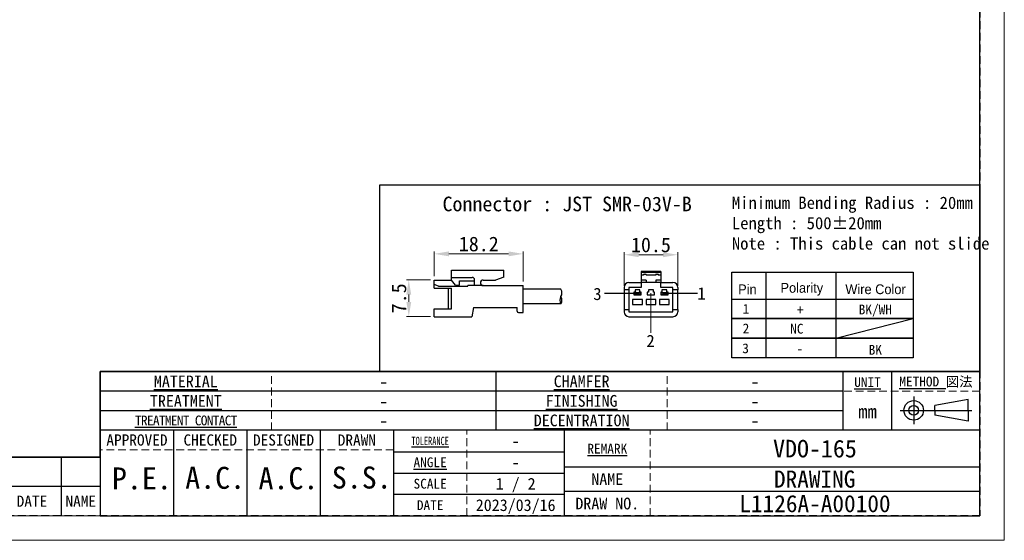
# Model space of a CAD drawing. Header units: millimetres. Extents: x -201 to 202, y 143 to 428.
# Tile 2 of 9: x 0 to 202, y 143 to 249. Entities that reach past the tile are written whole.
import ezdxf
from ezdxf.enums import TextEntityAlignment as Align

# ---------------------------------------------------------------- set-up
doc = ezdxf.new("R2010")
doc.units = ezdxf.units.MM
doc.header["$LTSCALE"] = 0.25
doc.linetypes.add('HIDDEN', pattern=[9.525, 6.35, -3.175])
doc.layers.add('CABLE 3P', color=7, linetype='Continuous')
doc.layers.add('FORM', color=7, linetype='Continuous')
doc.layers.add('DIMENSION', color=6, linetype='Continuous', lineweight=9)
doc.layers.add('TXT1', color=5, linetype='Continuous', lineweight=15)
doc.layers.add('EMPTY LINE', color=252, linetype='Continuous', lineweight=0, plot=False)
doc.styles.add('(TNK)aSS', font='txt', dxfattribs={"width": 0.75, "oblique": 15, "height": 3.5})
doc.styles.get("Standard").update_dxf_attribs({"font": 'arial.ttf'})
doc.styles.add('takachi1', font='msgothic.ttc', dxfattribs={"height": 2.5})
doc.styles.add('VS Standard', font='msgothic.ttc', dxfattribs={"height": 3})
doc.styles.add('VS Standard(小)', font='msgothic.ttc', dxfattribs={"height": 2.4})
doc.dimstyles.new('TMIZO', dxfattribs={"dimscale": 0, "dimtxt": 3.5, "dimasz": 3, "dimexe": 0.5, "dimexo": 0.8, "dimgap": 0.5, "dimtad": 3, "dimtoh": 1, "dimdec": 1, "dimrnd": 0.005, "dimdsep": 46, "dimtxsty": '(TNK)aSS', "dimcen": 0, "dimclrd": 5, "dimclre": 5, "dimclrt": 5, "dimaunit": 1, "dimadec": 0, "dimazin": 2, "dimtfac": 1, "dimtdec": 1, "dimtmove": 0, "dimatfit": 3, "dimfxl": 1, "dimtzin": 0, "dimlwd": -1, "dimlwe": -1, "dimarcsym": 0})

# ---------------------------------------------------------------- blocks, each defined once
blk = doc.blocks.new('表題欄金物用_ver2.0.0')
at = {"layer": 'FORM', "color": 0}
for p, q in [((-11, 40.5), (-191, 40.5)), ((-191, 40.5), (-191, 28.5)), ((-110, 28.49), (-110, 40.5)), ((-39, 28.49), (-39, 40.49)), ((-29, 28.49), (-29, 40.49)), ((-11, 28.5), (-11, 40.5)), ((-39, 36.5), (-191, 36.5)), ((-24.54, 35.38), (-24.54, 29.78)), ((-13.42, 34.8), (-20.21, 33.59)), ((-13.42, 32.58), (-13.42, 34.8)), ((-39, 32.5), (-191, 32.5)), ((-27.34, 32.58), (-12.62, 32.58)), ((-20.21, 32.58), (-20.21, 33.59)), ((-20.21, 32.58), (-20.21, 31.57)), ((-13.42, 32.58), (-13.42, 30.35)), ((-13.42, 30.35), (-20.21, 31.57)), ((-11, 28.5), (-191, 28.5)), ((-191, 28.5), (-191, 11)), ((-176, 28.5), (-176, 11)), ((-161, 28.5), (-161, 11)), ((-146, 28.5), (-146, 11)), ((-131, 28.5), (-131, 11)), ((-96, 11), (-96, 28.5)), ((-11, 11), (-11, 28.5)), ((-199, 23), (-211, 23)), ((-199, 23), (-199, 17)), ((-191, 23), (-199, 23)), ((-131, 24.12), (-96, 24.12)), ((-96, 21), (-11, 21)), ((-131, 19.75), (-96, 19.75)), ((-199, 17), (-211, 17)), ((-199, 17), (-199, 11)), ((-191, 17), (-199, 17)), ((-96, 15.38), (-131, 15.38)), ((-11, 16), (-96, 16)), ((-191, 11), (-11, 11))]:
    blk.add_line(p, q, dxfattribs=at)
at = {"layer": 'FORM', "color": 0, "linetype": 'HIDDEN', "lineweight": 9}
for p, q in [((-156, 28.49), (-156, 40.49)), ((-75, 28.49), (-75, 40.49)), ((-11, 36.5), (-39, 36.5)), ((-116, 11), (-116, 28.5)), ((-78.5, 11), (-78.5, 28.5)), ((-131, 24.5), (-191, 24.5))]:
    blk.add_line(p, q, dxfattribs=at)
at = {"layer": 'FORM', "color": 0, "lineweight": 15}
blk.add_line((-191, 11), (-286, 11), dxfattribs=at)
at = {"layer": 'FORM', "color": 0}
for radius in [2, 1]:
    blk.add_circle((-24.54, 32.58), radius, dxfattribs=at)
at = {"layer": 'FORM', "color": 0, "attachment_point": 5}
for s, insert, char_height, width, style in [('{\\LMATERIAL}', (-173.5, 38.5), 2.4, 36.5, 'VS Standard(小)'), ('{\\LCHAMFER}   ', (-92.5, 38.5), 2.4, 35, 'VS Standard(小)'), ('{\\LUNIT}', (-34, 38.35), 2, 20, 'VS Standard'), ('{\\LMETHOD} 図法', (-20, 38.35), 2, 20, 'VS Standard'), ('{\\LTREATMENT}', (-173.5, 34.5), 2.4, 36.5, 'VS Standard(小)'), ('{\\LFINISHING}', (-92.5, 34.5), 2.4, 35, 'VS Standard(小)'), ('mm', (-34, 32.35), 2.8, 20, 'VS Standard'), ('{\\T0.9;\\LTREATMENT CONTACT}', (-173.5, 30.5), 2, 36.5, 'VS Standard(小)'), ('{\\LDECENTRATION} ', (-92.5, 30.5), 2.4, 35, 'VS Standard(小)'), ('{\\fＭＳ ゴシック|b0|i0|c128|p49;APPROVED}', (-183.5, 26.5), 2.3, 15, 'VS Standard'), ('{\\fＭＳ ゴシック|b0|i0|c128|p49;CHECKED}', (-168.5, 26.5), 2.3, 15, 'VS Standard'), ('{\\fＭＳ ゴシック|b0|i0|c128|p49;DESIGNED}', (-153.5, 26.5), 2.3, 15, 'VS Standard'), ('{\\fＭＳ ゴシック|b0|i0|c128|p49;DRAWN}', (-138.5, 26.5), 2.3, 15, 'VS Standard'), ('{\\W0.7;\\LTOLERANCE\\l }', (-123.5, 26.31), 1.7, 20, 'VS Standard(小)'), ('{\\LANGLE}', (-123.5, 21.94), 2, 14.9784, 'VS Standard(小)'), ('SCALE', (-123.5, 17.56), 2, 15, 'VS Standard(小)'), ('{\\fＭＳ ゴシック|b0|i0|c128|p49;NAME}', (-87.25, 18.5), 2.4, 15, 'VS Standard(小)'), ('{\\fＭＳ ゴシック|b0|i0|c128|p49;DRAW NO.}', (-87.25, 13.5), 2.4, 15, 'VS Standard(小)'), ('{\\fMS Gothic|b0|i0|c128|p49;DATE}', (-204.99, 14), 2.3, 12, 'VS Standard'), ('NAME', (-195, 14), 2.3, 8, 'VS Standard'), ('{\\fＭＳ ゴシック|b0|i0|c128|p49;DATE}', (-123.5, 13.19), 2, 15, 'VS Standard(小)')]:
    blk.add_mtext(s, dxfattribs=dict(at, insert=insert, char_height=char_height, width=width, style=style))
at = {"layer": 'FORM', "color": 0, "insert": (-87.25, 24.75), "char_height": 2, "width": 16, "attachment_point": 5, "line_spacing_factor": 0.8, "style": 'VS Standard'}
blk.add_mtext('\\pxsm0.9;{\\LREMARK}   ', dxfattribs=at)
at = {"layer": 'FORM', "color": 0}
for tag, height, style, p in [('材料', 2.8, 'VS Standard', (-133, 38.5)), ('一般面取', 2.8, 'VS Standard', (-57, 38.5)), ('処理', 2.8, 'VS Standard', (-133, 34.5)), ('仕上', 2.8, 'VS Standard', (-57, 34.5)), ('処理接点', 2.8, 'VS Standard', (-133, 30.5)), ('偏芯', 2.8, 'VS Standard', (-57, 30.5)), ('一般公差', 2.4, 'VS Standard(小)', (-106, 26.31)), ('適用（機種名）', 3.6, 'VS Standard', (-44.75, 24.75)), ('角度', 2.4, 'VS Standard(小)', (-106, 21.94)), ('NAME', 3.5, 'VS Standard', (-44.75, 18.5)), ('SCALE', 2.4, 'VS Standard(小)', (-106, 17.56)), ('DATE', 2.4, 'VS Standard(小)', (-106, 13.19)), ('DRAW_NO.', 3.5, 'VS Standard', (-44.75, 13.5))]:
    blk.add_attdef(tag, text='', height=height, dxfattribs=dict(at, style=style)).set_placement(p, align=Align.MIDDLE_CENTER)
at = {"layer": 'FORM', "color": 0, "style": 'VS Standard'}
for tag, p in [('APPROVED', (-182.5, 15.06)), ('CHECKED', (-167.5, 15.18)), ('DESIGNED', (-152.5, 15.09)), ('DRAWN', (-137.5, 15.23))]:
    blk.add_attdef(tag, text='', height=4.5, dxfattribs=at).set_placement(p, align=Align.BOTTOM_CENTER)
blk = doc.blocks.new('*D84')
at = {"layer": 'Defpoints', "color": 0}
for p in [(134.68, 201.16), (123.68, 193.99), (134.68, 193.99)]:
    blk.add_point(p, dxfattribs=at)
at = {"layer": 'DIMENSION', "color": 0}
for p, q in [((123.68, 194.79), (123.68, 201.66)), ((134.68, 194.79), (134.68, 201.66)), ((126.68, 201.16), (131.68, 201.16))]:
    blk.add_line(p, q, dxfattribs=at)
for points in [[(126.68, 201.66), (126.68, 200.66), (123.68, 201.16)], [(131.68, 200.66), (131.68, 201.66), (134.68, 201.16)]]:
    blk.add_solid(points, dxfattribs=at)
at = {"layer": 'DIMENSION', "color": 0, "insert": (129.18, 203.16), "char_height": 3, "attachment_point": 5, "style": 'VS Standard'}
blk.add_mtext('10.5', dxfattribs=at)
blk = doc.blocks.new('*D85')
at = {"layer": 'Defpoints', "color": 0}
for p in [(84.85, 196), (79.63, 188.51), (84.87, 188.51)]:
    blk.add_point(p, dxfattribs=at)
at = {"layer": 'DIMENSION', "color": 0}
for p, q in [((84.05, 196), (79.13, 196)), ((79.63, 193), (79.63, 191.51)), ((84.07, 188.51), (79.13, 188.51))]:
    blk.add_line(p, q, dxfattribs=at)
for points in [[(80.13, 193), (79.13, 193), (79.63, 196)], [(79.13, 191.51), (80.13, 191.51), (79.63, 188.51)]]:
    blk.add_solid(points, dxfattribs=at)
at = {"layer": 'DIMENSION', "color": 0, "insert": (77.63, 192.25), "char_height": 3, "attachment_point": 5, "rotation": 90, "style": 'VS Standard'}
blk.add_mtext('7.5', dxfattribs=at)
blk = doc.blocks.new('*D86')
at = {"layer": 'Defpoints', "color": 0}
for p in [(103.06, 201.34), (84.85, 195.98), (103.06, 194.86)]:
    blk.add_point(p, dxfattribs=at)
at = {"layer": 'DIMENSION', "color": 0}
for p, q in [((84.85, 196.78), (84.85, 201.84)), ((103.06, 195.66), (103.06, 201.84)), ((87.85, 201.34), (100.06, 201.34))]:
    blk.add_line(p, q, dxfattribs=at)
for points in [[(87.85, 201.84), (87.85, 200.84), (84.85, 201.34)], [(100.06, 200.84), (100.06, 201.84), (103.06, 201.34)]]:
    blk.add_solid(points, dxfattribs=at)
at = {"layer": 'DIMENSION', "color": 0, "insert": (93.95, 203.34), "char_height": 3, "attachment_point": 5, "style": 'VS Standard'}
blk.add_mtext('18.2', dxfattribs=at)

msp = doc.modelspace()

# ---------------------------------------------------------------- linework, layer by layer
at = {"layer": 'CABLE 3P'}
for p, q in [((88.3742, 197.9786), (99.0742, 197.9786)), ((88.3742, 195.9786), (88.3742, 197.9786)), ((88.3742, 197.9786), (99.0742, 197.9786)), ((88.3742, 195.9786), (88.3742, 197.9786)), ((99.0742, 196.5832), (99.0742, 197.9786)), ((131.1842, 197.7381), (127.1842, 197.7381)), ((127.1842, 197.7381), (127.1842, 197.5089)), ((131.1842, 197.5089), (127.1842, 197.5089)), ((127.1842, 197.5089), (127.1842, 196.9881)), ((131.1842, 197.7381), (131.1842, 197.5089)), ((131.1842, 197.5089), (131.1842, 196.9881)), ((84.851, 194.2916), (84.851, 195.9786)), ((84.851, 195.9786), (88.3742, 195.9786)), ((84.851, 194.2916), (84.851, 195.9786)), ((84.851, 195.9786), (88.3742, 195.9786)), ((88.3742, 196.5079), (92.6074, 196.5079)), ((88.3742, 196.5079), (92.6074, 196.5079)), ((89.2077, 194.9259), (88.3742, 195.9786)), ((89.2077, 194.9259), (88.3742, 195.9786)), ((89.9722, 194.9259), (89.9722, 195.7978)), ((89.9722, 195.7978), (93.0974, 195.7978)), ((89.9722, 194.9259), (89.9722, 195.7978)), ((89.9722, 195.7978), (93.0974, 195.7978)), ((93.0974, 194.8505), (93.0974, 196.0045)), ((93.0974, 194.8505), (93.0974, 196.0045)), ((94.8476, 195.9786), (97.3459, 195.9786)), ((94.8476, 195.9786), (97.3459, 195.9786)), ((99.0742, 196.5832), (97.3459, 195.9786)), ((99.0742, 196.5832), (97.3459, 195.9786)), ((124.6842, 195.4881), (127.1842, 195.4881)), ((127.6842, 196.9881), (127.1842, 196.9881)), ((127.1842, 196.9881), (127.1842, 195.9881)), ((128.1842, 195.9881), (127.1842, 195.9881)), ((127.1842, 195.9881), (127.1842, 195.4881)), ((127.1842, 195.4881), (127.1842, 194.4881)), ((128.1842, 195.4881), (127.1842, 195.4881)), ((127.5842, 196.9881), (127.5842, 196.9972)), ((127.7842, 197.1881), (127.6842, 197.0881)), ((127.6842, 197.0881), (127.6842, 196.9881)), ((128.1842, 197.0881), (127.6842, 197.0881)), ((127.7842, 197.1972), (127.7842, 197.1881)), ((127.7842, 197.1972), (128.0842, 197.1972)), ((127.7842, 197.1881), (128.0842, 197.1881)), ((128.0842, 197.1972), (128.0842, 197.1881)), ((128.0842, 197.1881), (128.1842, 197.0881)), ((128.1842, 197.0881), (128.1842, 196.9881)), ((130.1842, 196.9881), (128.1842, 196.9881)), ((128.1842, 195.9881), (128.1842, 195.4881)), ((130.1842, 195.4881), (128.1842, 195.4881)), ((128.2842, 196.9972), (128.2842, 196.9881)), ((130.0842, 196.9881), (130.0842, 196.9972)), ((130.2842, 197.1881), (130.1842, 197.0881)), ((130.1842, 197.0881), (130.1842, 196.9881)), ((130.6842, 197.0881), (130.1842, 197.0881)), ((131.1842, 195.9881), (130.1842, 195.9881)), ((130.1842, 195.9881), (130.1842, 195.4881)), ((131.1842, 195.4881), (130.1842, 195.4881)), ((130.2842, 197.1972), (130.2842, 197.1881)), ((130.2842, 197.1972), (130.5842, 197.1972)), ((130.2842, 197.1881), (130.5842, 197.1881)), ((130.5842, 197.1972), (130.5842, 197.1881)), ((130.5842, 197.1881), (130.6842, 197.0881)), ((130.6842, 197.0881), (130.6842, 196.9881)), ((131.1842, 196.9881), (130.6842, 196.9881)), ((130.7842, 196.9972), (130.7842, 196.9881)), ((131.1842, 196.9881), (131.1842, 195.9881)), ((131.1842, 195.9881), (131.1842, 195.4881)), ((131.1842, 194.4881), (131.1842, 195.4881)), ((131.1842, 195.4881), (133.6842, 195.4881)), ((85.6899, 194.7015), (84.851, 195.0927)), ((85.6899, 194.7015), (84.851, 195.0927)), ((84.851, 194.2916), (88.3742, 194.2916)), ((84.851, 194.2916), (88.3742, 194.2916)), ((85.6899, 194.7015), (91.711, 194.7015)), ((85.6899, 194.7015), (91.711, 194.7015)), ((87.7218, 190.0996), (87.7218, 194.2916)), ((87.7218, 190.0996), (87.7218, 194.2916)), ((88.3742, 190.0996), (88.3742, 194.2916)), ((88.3742, 190.0996), (88.3742, 194.2916)), ((89.2077, 194.9259), (89.9722, 194.9259)), ((89.2077, 194.9259), (89.9722, 194.9259)), ((94.8476, 194.8505), (91.711, 194.8505)), ((91.711, 194.7015), (91.711, 194.8505)), ((94.8476, 194.8505), (91.711, 194.8505)), ((91.711, 194.7015), (91.711, 194.8505)), ((94.8476, 194.8505), (103.051, 194.8505)), ((94.8476, 194.8505), (103.051, 194.8505)), ((103.051, 189.3505), (103.051, 194.8505)), ((103.051, 189.3505), (103.051, 194.8505)), ((110.7651, 194.1005), (103.051, 194.1005)), ((123.6842, 194.4881), (123.6842, 193.9881)), ((124.6842, 193.9881), (123.6842, 193.9881)), ((123.6842, 193.9881), (123.6842, 189.9881)), ((124.6842, 194.4881), (124.6842, 193.9881)), ((127.1842, 194.4881), (124.6842, 194.4881)), ((124.6842, 193.9881), (124.6842, 189.9881)), ((125.9342, 193.4881), (125.6842, 193.4881)), ((125.6842, 193.4881), (125.6842, 192.9881)), ((126.9342, 193.9881), (125.9342, 193.9881)), ((125.9342, 193.9881), (125.9342, 193.4881)), ((126.9342, 193.4881), (126.9342, 193.9881)), ((127.1842, 193.4881), (126.9342, 193.4881)), ((127.1842, 192.9881), (127.1842, 193.4881)), ((128.4342, 193.4881), (128.4342, 192.9881)), ((128.6842, 193.4881), (128.4342, 193.4881)), ((128.6842, 193.9881), (128.6842, 193.4881)), ((129.6842, 193.9881), (128.6842, 193.9881)), ((129.6842, 193.4881), (129.6842, 193.9881)), ((129.9342, 193.4881), (129.6842, 193.4881)), ((129.9342, 192.9881), (129.9342, 193.4881)), ((133.6842, 194.4881), (131.1842, 194.4881)), ((131.4342, 193.4881), (131.1842, 193.4881)), ((131.1842, 193.4881), (131.1842, 192.9881)), ((132.4342, 193.9881), (131.4342, 193.9881)), ((131.4342, 193.9881), (131.4342, 193.4881)), ((132.4342, 193.4881), (132.4342, 193.9881)), ((132.6842, 193.4881), (132.4342, 193.4881)), ((132.6842, 192.9881), (132.6842, 193.4881)), ((133.6842, 193.9881), (133.6842, 194.4881)), ((134.6842, 193.9881), (133.6842, 193.9881)), ((133.6842, 189.9881), (133.6842, 193.9881)), ((134.6842, 194.4881), (134.6842, 193.9881)), ((134.6842, 189.9881), (134.6842, 193.9881)), ((126.3144, 193.2381), (119.6761, 193.2381)), ((127.4342, 191.9881), (125.4342, 191.9881)), ((125.4342, 191.9881), (125.4342, 190.9881)), ((125.6842, 192.9881), (127.1842, 192.9881)), ((125.8092, 193.0381), (125.8092, 193.4381)), ((125.8092, 193.4381), (126.2842, 193.4381)), ((126.2842, 193.0381), (125.8092, 193.0381)), ((126.2842, 193.4381), (126.1842, 193.3381)), ((126.3842, 193.3381), (126.1842, 193.3381)), ((126.1842, 193.1381), (126.1842, 193.3381)), ((126.1842, 193.1381), (126.3842, 193.1381)), ((126.1842, 193.1381), (126.2842, 193.0381)), ((126.2842, 193.4381), (126.4342, 193.4381)), ((126.4342, 193.0381), (126.2842, 193.0381)), ((126.4342, 193.4144), (126.3842, 193.3381)), ((126.3842, 193.3381), (126.3842, 193.1381)), ((126.3842, 193.1381), (126.4342, 193.0618)), ((126.4342, 193.4381), (126.4342, 193.4144)), ((126.4342, 193.4381), (126.5842, 193.4381)), ((126.4842, 193.3381), (126.4342, 193.4144)), ((126.4342, 193.0618), (126.4842, 193.1381)), ((126.4342, 193.0618), (126.4342, 193.0381)), ((126.5842, 193.0381), (126.4342, 193.0381)), ((126.4842, 193.1381), (126.4842, 193.3381)), ((126.6842, 193.3381), (126.4842, 193.3381)), ((126.4842, 193.1381), (126.6842, 193.1381)), ((126.6842, 193.3381), (126.5842, 193.4381)), ((126.5842, 193.4381), (127.0592, 193.4381)), ((126.5842, 193.0381), (126.6842, 193.1381)), ((127.0592, 193.0381), (126.5842, 193.0381)), ((126.6842, 193.3381), (126.6842, 193.1381)), ((127.0592, 193.4381), (127.0592, 193.0381)), ((127.4342, 190.9881), (127.4342, 191.9881)), ((130.1842, 191.9881), (128.1842, 191.9881)), ((128.1842, 191.9881), (128.1842, 190.9881)), ((128.4342, 192.9881), (129.9342, 192.9881)), ((130.1842, 190.9881), (130.1842, 191.9881)), ((130.9342, 191.9881), (130.9342, 190.9881)), ((132.9342, 191.9881), (130.9342, 191.9881)), ((131.1842, 192.9881), (132.6842, 192.9881)), ((131.3092, 193.0381), (131.3092, 193.4381)), ((131.3092, 193.4381), (131.7842, 193.4381)), ((131.7842, 193.0381), (131.3092, 193.0381)), ((131.7842, 193.4381), (131.6842, 193.3381)), ((131.8842, 193.3381), (131.6842, 193.3381)), ((131.6842, 193.1381), (131.6842, 193.3381)), ((131.6842, 193.1381), (131.8842, 193.1381)), ((131.6842, 193.1381), (131.7842, 193.0381)), ((131.7842, 193.4381), (131.9342, 193.4381)), ((131.9342, 193.0381), (131.7842, 193.0381)), ((131.9342, 193.4144), (131.8842, 193.3381)), ((131.8842, 193.3381), (131.8842, 193.1381)), ((131.8842, 193.1381), (131.9342, 193.0618)), ((131.9342, 193.4381), (131.9342, 193.4144)), ((131.9342, 193.4381), (132.0842, 193.4381)), ((131.9842, 193.3381), (131.9342, 193.4144)), ((131.9342, 193.0618), (131.9842, 193.1381)), ((131.9342, 193.0618), (131.9342, 193.0381)), ((132.0842, 193.0381), (131.9342, 193.0381)), ((131.9842, 193.1381), (131.9842, 193.3381)), ((132.1842, 193.3381), (131.9842, 193.3381)), ((131.9842, 193.1381), (132.1842, 193.1381)), ((138.6881, 193.2381), (132.0498, 193.2381)), ((132.1842, 193.3381), (132.0842, 193.4381)), ((132.0842, 193.4381), (132.5592, 193.4381)), ((132.0842, 193.0381), (132.1842, 193.1381)), ((132.5592, 193.0381), (132.0842, 193.0381)), ((132.1842, 193.3381), (132.1842, 193.1381)), ((132.5592, 193.4381), (132.5592, 193.0381)), ((132.9342, 190.9881), (132.9342, 191.9881)), ((84.851, 188.4786), (84.851, 190.0996)), ((84.851, 190.0996), (88.3742, 190.0996)), ((84.851, 188.4786), (84.851, 190.0996)), ((84.851, 190.0996), (88.3742, 190.0996)), ((92.851, 190.3505), (92.551, 188.4786)), ((92.851, 190.3505), (101.7959, 190.3505)), ((92.851, 190.3505), (101.7959, 190.3505)), ((101.7959, 189.6505), (101.7959, 190.3505)), ((101.7959, 189.6505), (101.7959, 190.3505)), ((110.7651, 191.1005), (103.051, 191.1005)), ((123.6842, 189.9881), (124.6842, 189.9881)), ((123.6842, 189.9881), (123.6842, 189.4881)), ((124.6842, 189.9881), (124.6842, 189.4881)), ((124.6842, 189.4881), (133.6842, 189.4881)), ((125.4342, 190.9881), (127.4342, 190.9881)), ((128.1842, 190.9881), (130.1842, 190.9881)), ((130.9342, 190.9881), (132.9342, 190.9881)), ((133.6842, 189.9881), (134.6842, 189.9881)), ((133.6842, 189.4881), (133.6842, 189.9881)), ((134.6842, 189.9881), (134.6842, 189.4881)), ((84.851, 188.4786), (92.551, 188.4786)), ((84.851, 188.4786), (92.551, 188.4786)), ((102.0959, 189.3505), (103.051, 189.3505)), ((102.0959, 189.3505), (103.051, 189.3505)), ((124.6842, 188.4881), (133.6842, 188.4881))]:
    msp.add_line(p, q, dxfattribs=at)
for centre, radius, start, end in [((92.5939, 196.0045), 0.5035, 0, 91.535232), ((92.5939, 196.0045), 0.5035, 0, 91.535232), ((94.8476, 195.4146), 0.5641, 90, 270), ((94.8476, 195.4146), 0.5641, 90, 270), ((124.6842, 194.4881), 1, 90, 180), ((127.7842, 196.9972), 0.2, 90, 180), ((127.5886, 197.0928), 0.0958, 267.402573, 357.142919), ((128.0842, 196.9972), 0.2, 0, 90), ((128.2799, 197.0928), 0.0958, 182.857163, 272.597478), ((130.2842, 196.9972), 0.2, 90, 180), ((130.0886, 197.0928), 0.0958, 267.402651, 357.142841), ((130.5842, 196.9972), 0.2, 0, 90), ((130.7799, 197.0928), 0.0958, 182.857274, 272.597233), ((133.6842, 194.4881), 1, 0, 90), ((109.5651, 193.3505), 1.4151, 327.994617, 32.005383), ((111.9651, 191.8505), 1.4151, 147.994617, 212.005383), ((109.5651, 191.8505), 1.4151, 327.994617, 32.005383), ((102.0959, 189.6505), 0.3, 180, 270), ((102.0959, 189.6505), 0.3, 180, 270), ((124.6842, 189.4881), 1, 180, 270), ((133.6842, 189.4881), 1, 270, 0)]:
    msp.add_arc(centre, radius, start, end, dxfattribs=at)
at = {"layer": 'DIMENSION'}
msp.add_line((129.1569, 193.2711), (129.1569, 185.1552), dxfattribs=at)
at = {"layer": 'EMPTY LINE'}
for p, q in [((201.5, 142.75), (201.5, 427.75)), ((-201.5, 142.75), (201.5, 142.75))]:
    msp.add_line(p, q, dxfattribs=at)
at = {"layer": 'FORM'}
for p, q in [((145.7445, 197.6145), (182.8359, 197.6145)), ((145.7445, 192.0883), (145.7445, 197.6145)), ((152.6812, 197.6145), (152.6812, 180.0883)), ((167.0331, 197.6145), (167.0331, 180.0883)), ((182.8359, 197.6145), (182.8359, 180.0883)), ((167.0331, 184.0883), (182.8359, 188.0883))]:
    msp.add_line(p, q, dxfattribs=at)
at = {"layer": 'FORM', "linetype": 'HIDDEN'}
msp.add_lwpolyline([(-196.5, 422.75), (196.5, 422.75), (196.5, 147.75), (-196.5, 147.75)], close=True, dxfattribs=at)
at = {"layer": 'FORM'}
for points in [[(-196.5, 422.75), (-196.5, 147.75), (-78.5, 147.75), (-78.5, 159.75), (16.5, 159.75), (16.5, 177.25), (196.5, 177.25), (196.5, 422.75), (-196.5, 422.75)], [(73.6918, 215.458), (196.5, 215.458), (196.5, 177.25), (73.6918, 177.25)]]:
    msp.add_lwpolyline(points, close=True, dxfattribs=at)
for points in [[(182.8359, 188.0883), (145.7445, 188.0883), (145.7445, 192.0883), (182.8359, 192.0883)], [(182.8359, 184.0883), (145.7445, 184.0883), (145.7445, 188.0883), (182.8359, 188.0883)], [(182.8359, 180.0883), (145.7445, 180.0883), (145.7445, 184.0883), (182.8359, 184.0883)]]:
    msp.add_lwpolyline(points, dxfattribs=at)

# ---------------------------------------------------------------- block references
ref = msp.add_blockref('表題欄金物用_ver2.0.0', (207.5, 136.75), dxfattribs=at)
ref.add_attrib('材料', '-', dxfattribs={"layer": 'EMPTY LINE', "color": 0, "height": 2.8, "style": 'VS Standard'}).set_placement((74.5, 175.25), align=Align.MIDDLE_CENTER)
ref.add_attrib('処理', '-', dxfattribs={"color": 0, "height": 2.8, "style": 'VS Standard'}).set_placement((74.5, 171.25), align=Align.MIDDLE_CENTER)
ref.add_attrib('処理接点', '-', dxfattribs={"color": 0, "height": 2.8, "style": 'VS Standard'}).set_placement((74.5, 167.25), align=Align.MIDDLE_CENTER)
ref.add_attrib('一般面取', '-', dxfattribs={"color": 0, "height": 2.8, "style": 'VS Standard'}).set_placement((150.5, 175.2468), align=Align.MIDDLE_CENTER)
ref.add_attrib('仕上', '-', dxfattribs={"color": 0, "height": 2.8, "style": 'VS Standard'}).set_placement((150.5, 171.2468), align=Align.MIDDLE_CENTER)
ref.add_attrib('偏芯', '-', dxfattribs={"color": 0, "height": 2.8, "style": 'VS Standard'}).set_placement((150.5, 167.2468), align=Align.MIDDLE_CENTER)
ref.add_attrib('一般公差', '-', dxfattribs={"color": 0, "height": 2.4, "style": 'VS Standard(小)'}).set_placement((101.5, 163.0625), align=Align.MIDDLE_CENTER)
ref.add_attrib('角度', '-', dxfattribs={"color": 0, "height": 2.4, "style": 'VS Standard(小)'}).set_placement((101.5, 158.6875), align=Align.MIDDLE_CENTER)
ref.add_attrib('SCALE', '1 / 2', dxfattribs={"color": 0, "height": 2.4, "style": 'VS Standard(小)'}).set_placement((101.5, 154.3125), align=Align.MIDDLE_CENTER)
ref.add_attrib('DATE', '2023/03/16', dxfattribs={"color": 0, "height": 2.4, "style": 'VS Standard(小)'}).set_placement((101.5, 149.9375), align=Align.MIDDLE_CENTER)
ref.add_attrib('適用（機種名）', 'VDO-165', dxfattribs={"color": 0, "height": 3.6, "style": 'VS Standard'}).set_placement((162.75, 161.5), align=Align.MIDDLE_CENTER)
ref.add_attrib('NAME', 'DRAWING ', dxfattribs={"color": 0, "height": 3.5, "style": 'VS Standard'}).set_placement((163.8752, 155.2738), align=Align.MIDDLE_CENTER)
ref.add_attrib('DRAW_NO.', 'L1126A-A00100', dxfattribs={"color": 0, "height": 3.5, "style": 'VS Standard'}).set_placement((162.75, 150.25), align=Align.MIDDLE_CENTER)
ref.add_attrib('DESIGNED', 'A.C.', dxfattribs={"color": 0, "height": 4.5, "style": 'VS Standard'}).set_placement((55, 151.8412), align=Align.BOTTOM_CENTER)
ref.add_attrib('DRAWN', 'S.S.', dxfattribs={"color": 0, "height": 4.5, "style": 'VS Standard'}).set_placement((69.9999, 151.985), align=Align.BOTTOM_CENTER)
ref.add_attrib('CHECKED', 'A.C.', dxfattribs={"color": 0, "height": 4.5, "style": 'VS Standard'}).set_placement((40, 151.9272), align=Align.BOTTOM_CENTER)
ref.add_attrib('APPROVED', 'P.E.', dxfattribs={"color": 0, "height": 4.5, "style": 'VS Standard'}).set_placement((25, 151.8117), align=Align.BOTTOM_CENTER)

# ---------------------------------------------------------------- texts
at = {"layer": 'DIMENSION', "style": 'takachi1'}
for s, p in [('3', (117.3825, 191.8971)), ('1', (138.6881, 191.9999)), ('2', (128.2512, 182.2775))]:
    msp.add_text(s, height=2.5, dxfattribs=at).set_placement(p)
at = {"layer": 'TXT1', "style": 'takachi1'}
msp.add_text('NC', height=2, dxfattribs=at).set_placement((157.6796, 185.029))
at = {"layer": 'TXT1', "attachment_point": 1, "style": 'VS Standard'}
for s, insert, char_height, width in [('Connector : JST SMR-03V-B', (86.5299, 213.0457), 3, 49.429299), ('Minimum Bending Radius : 20mm\\PLength : 500%%p20mm\\PNote : This cable can not slide', (145.7445, 213.0457), 2.5, 61.656869)]:
    msp.add_mtext(s, dxfattribs=dict(at, insert=insert, char_height=char_height, width=width))
at = {"layer": 'TXT1', "char_height": 2, "attachment_point": 5}
for s, insert, width in [('\\fMS PGothic|b0|i0|c128|p50;Pin', (148.9244, 194.0883), 8), ('\\fMS PGothic|b0|i0|c128|p50;Polarity', (160.0663, 194.0883), 28), ('\\fMS PGothic|b0|i0|c128|p50;Wire Color', (175.1448, 194.0883), 32), ('\\fＭＳ ゴシック|b0|i0;1', (148.6275, 190.0883), 8), ('\\fMS Gothic|b0|i0|c128|p49;+', (159.7466, 189.8914), 28), ('\\fMS Gothic|b0|i0|c128|p49;BK/WH', (175.1019, 189.7205), 32), ('\\fＭＳ ゴシック|b0|i0;2', (148.6275, 186.0883), 8), ('\\fＭＳ ゴシック|b0|i0;3\\P', (148.5559, 182.0035), 8), ('\\fMS Gothic|b0|i0|c128|p49;-', (159.6584, 181.9428), 28), ('\\fMS Gothic|b0|i0|c128|p49;BK', (175.1019, 181.7205), 32)]:
    msp.add_mtext(s, dxfattribs=dict(at, insert=insert, width=width))

# ---------------------------------------------------------------- dimensions: what is measured, and where the dimension line sits
at = {"layer": 'DIMENSION'}
dim = msp.add_linear_dim(base=(103.0551, 201.3366), p1=(84.8527, 195.9814), p2=(103.0551, 194.8557), dimstyle='TMIZO', override={"dimscale": 1, "dimtoh": 0, "dimtxsty": 'VS Standard', "dimclrd": 0, "dimclre": 0, "dimclrt": 0}, dxfattribs=at)
dim.commit()
dim.dimension.update_dxf_attribs({"geometry": '*D86', "text_midpoint": (93.9539, 203.3372)})
dim = msp.add_linear_dim(base=(134.684, 201.1618), p1=(123.6779, 193.9903), p2=(134.684, 193.9913), text='10.5', dimstyle='TMIZO', override={"dimscale": 1, "dimtoh": 0, "dimtxsty": 'VS Standard', "dimclrd": 0, "dimclre": 0, "dimclrt": 0}, dxfattribs=at)
dim.commit()
dim.dimension.update_dxf_attribs({"geometry": '*D84', "text_midpoint": (129.1809, 203.1623)})
dim = msp.add_linear_dim(base=(79.6295, 188.5082), p1=(84.8484, 196.0009), p2=(84.8721, 188.5082), angle=90, dimstyle='TMIZO', override={"dimscale": 1, "dimtoh": 0, "dimtxsty": 'VS Standard', "dimclrd": 0, "dimclre": 0, "dimclrt": 0}, dxfattribs=at)
dim.commit()
dim.dimension.update_dxf_attribs({"geometry": '*D85', "text_midpoint": (77.6289, 192.2546)})

doc.saveas('drawing.dxf')
